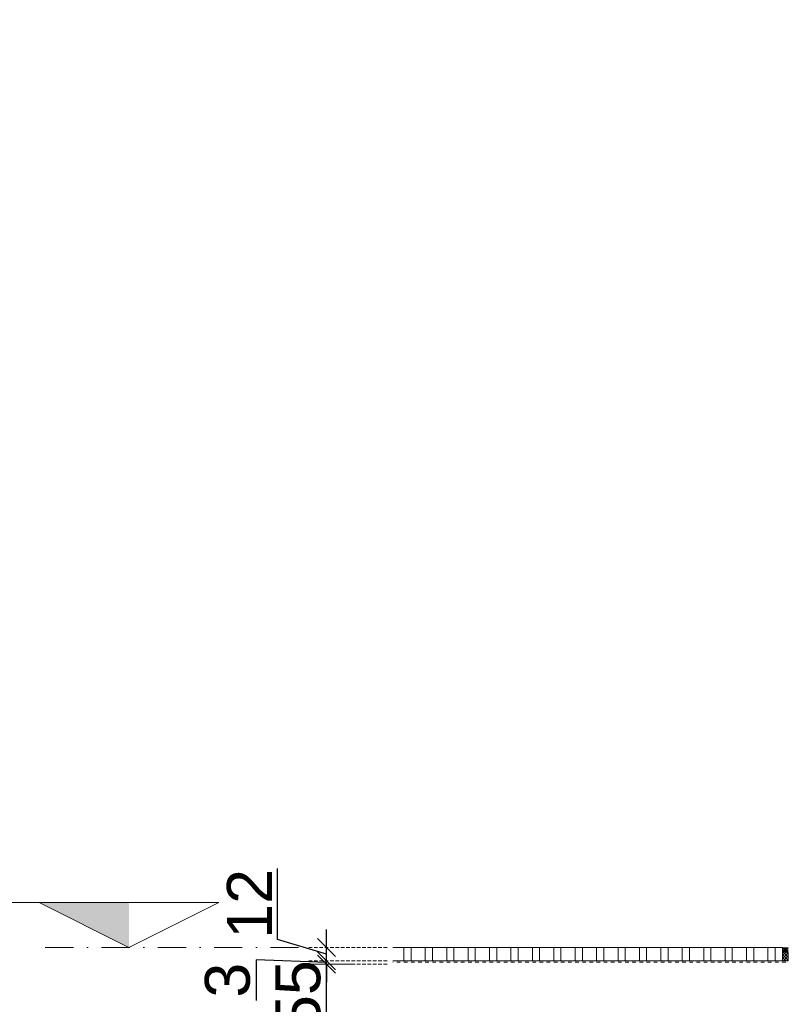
# Model space of a CAD drawing. Header units: millimetres. Extents: x 3652085 to 3778338, y -303702 to -273644.
# Tile 82 of 256: x 3672961 to 3673645, y -283024 to -282148. Entities that reach past the tile are written whole.
import ezdxf

# ---------------------------------------------------------------- set-up
doc = ezdxf.new("R2010")
doc.units = ezdxf.units.MM
doc.header["$PDMODE"] = 34
doc.linetypes.add("0739269_Coupes A-B-C-D-E-E'-F-G-H-I-J-K-L-M_C$0$DASHDOT", pattern=[1, 0.5, -0.25, 0, -0.25])
doc.linetypes.add('HIDDEN2', pattern=[4.7625, 3.175, -1.5875])
for name, color, linetype, lineweight in [('DIM-03    (HAUSART)', 111, 'Continuous', 5), ('SYMBOL-DETAIL    (HAUSART)', 2, 'Continuous', 5), ('SYMBOL-ROOF   (HAUSART)', 2, 'Continuous', 5), ('WALL DETAIL (HAUSEART)', 31, 'Continuous', 5)]:
    doc.layers.add(name, color=color, linetype=linetype, lineweight=lineweight)
doc.layers.add('TRANSOM', color=7, linetype='Continuous')
doc.styles.add('1-20 Eng HA', font='arial.ttf', dxfattribs={"height": 40})
doc.dimstyles.new('1-20 Eng HA', dxfattribs={"dimtxt": 40, "dimasz": 16, "dimexe": 16, "dimexo": 5, "dimgap": 5, "dimtad": 1, "dimdec": 0, "dimlfac": -1, "dimzin": 0, "dimdsep": 46, "dimtxsty": '1-20 Eng HA', "dimblk": 'OBLIQUE', "dimcen": 0.09, "dimdle": 16, "dimclrd": 256, "dimclre": 256, "dimclrt": 256, "dimadec": 0, "dimazin": 0, "dimtfac": 1, "dimtdec": 0, "dimtofl": 0, "dimtmove": 0, "dimatfit": 3, "dimldrblk": 'OBLIQUE', "dimfxl": 1, "dimtolj": 1, "dimtzin": 0, "dimlwe": 0, "dimarcsym": 0})

# ---------------------------------------------------------------- blocks, each defined once
blk = doc.blocks.new('_Oblique')
at = {"color": 0, "linetype": 'ByBlock', "lineweight": -2}
blk.add_line((-0.5, -0.5), (0.5, 0.5), dxfattribs=at)
blk = doc.blocks.new('*D260')
at = {"layer": 'Defpoints', "color": 0, "lineweight": 0, "transparency": 16777216}
for p in [(3673233.93, -282973.13), (3673292.83, -282973.13), (3673292.83, -282985.11)]:
    blk.add_point(p, dxfattribs=at)
at = {"layer": 'DIM-03    (HAUSART)', "lineweight": -2, "transparency": 16777216}
for p, q in [((3673190.34, -282966.04), (3673190.34, -282902.92)), ((3673233.93, -283001.11), (3673233.93, -282957.13)), ((3673233.93, -282979.12), (3673190.34, -282966.04))]:
    blk.add_line(p, q, dxfattribs=at)
at = {"layer": 'DIM-03    (HAUSART)', "linetype": 'HIDDEN2', "lineweight": 0, "transparency": 16777216}
for p, q in [((3673287.83, -282973.13), (3673217.93, -282973.13)), ((3673287.83, -282985.11), (3673217.93, -282985.11))]:
    blk.add_line(p, q, dxfattribs=at)
at = {"layer": 'DIM-03    (HAUSART)', "lineweight": -2, "transparency": 16777216, "xscale": 16, "yscale": 16, "zscale": 16}
for p, rotation in [((3673233.93, -282973.13), 90), ((3673233.93, -282985.11), 270)]:
    blk.add_blockref('_Oblique', p, dxfattribs=dict(at, rotation=rotation))
at = {"layer": 'DIM-03    (HAUSART)', "lineweight": 0, "transparency": 16777216, "insert": (3673165.26, -282934.48), "char_height": 40, "attachment_point": 5, "rotation": 90, "style": '1-20 Eng HA'}
blk.add_mtext('\\A1;12', dxfattribs=at)
blk = doc.blocks.new('*D269')
at = {"layer": 'Defpoints', "color": 0, "lineweight": 0, "transparency": 16777216}
for p in [(3673233.93, -282988.11), (3673261.48, -282988.11), (3673260.45, -283043.12)]:
    blk.add_point(p, dxfattribs=at)
at = {"layer": 'DIM-03    (HAUSART)', "lineweight": -2, "transparency": 16777216}
blk.add_line((3673233.93, -283059.12), (3673233.93, -282972.11), dxfattribs=at)
at = {"layer": 'DIM-03    (HAUSART)', "linetype": 'HIDDEN2', "lineweight": 0, "transparency": 16777216}
for p, q in [((3673256.48, -282988.11), (3673217.93, -282988.11)), ((3673255.45, -283043.12), (3673217.93, -283043.12))]:
    blk.add_line(p, q, dxfattribs=at)
at = {"layer": 'DIM-03    (HAUSART)', "lineweight": -2, "transparency": 16777216, "xscale": 16, "yscale": 16, "zscale": 16}
for p, rotation in [((3673233.93, -282988.11), 90), ((3673233.93, -283043.12), 270)]:
    blk.add_blockref('_Oblique', p, dxfattribs=dict(at, rotation=rotation))
at = {"layer": 'DIM-03    (HAUSART)', "lineweight": 0, "transparency": 16777216, "insert": (3673208.58, -283015.61), "char_height": 40, "attachment_point": 5, "rotation": 90, "style": '1-20 Eng HA'}
blk.add_mtext('\\A1;55', dxfattribs=at)
blk = doc.blocks.new('*D270')
at = {"layer": 'Defpoints', "color": 0, "lineweight": 0, "transparency": 16777216}
for p in [(3673233.93, -282985.12), (3673292.83, -282985.12), (3673292.83, -282988.11)]:
    blk.add_point(p, dxfattribs=at)
at = {"layer": 'DIM-03    (HAUSART)', "lineweight": -2, "transparency": 16777216}
for p, q in [((3673233.93, -282985.12), (3673233.93, -282969.12)), ((3673233.93, -282986.61), (3673171.34, -282984.2)), ((3673171.34, -282984.2), (3673171.34, -283020.4)), ((3673233.93, -282988.11), (3673233.93, -282985.12)), ((3673233.93, -282988.11), (3673233.93, -283004.11))]:
    blk.add_line(p, q, dxfattribs=at)
at = {"layer": 'DIM-03    (HAUSART)', "linetype": 'HIDDEN2', "lineweight": 0, "transparency": 16777216}
for p, q in [((3673287.83, -282985.12), (3673217.93, -282985.12)), ((3673287.83, -282988.11), (3673217.93, -282988.11))]:
    blk.add_line(p, q, dxfattribs=at)
at = {"layer": 'DIM-03    (HAUSART)', "lineweight": -2, "transparency": 16777216, "xscale": 16, "yscale": 16, "zscale": 16}
for p, rotation in [((3673233.93, -282985.12), 270), ((3673233.93, -282988.11), 90)]:
    blk.add_blockref('_Oblique', p, dxfattribs=dict(at, rotation=rotation))
at = {"layer": 'DIM-03    (HAUSART)', "lineweight": 0, "transparency": 16777216, "insert": (3673145.9, -283002.3), "char_height": 40, "attachment_point": 5, "rotation": 90, "style": '1-20 Eng HA'}
blk.add_mtext('\\A1;3', dxfattribs=at)

msp = doc.modelspace()

# ---------------------------------------------------------------- hatches: boundary and pattern name
at = {"layer": 'SYMBOL-ROOF   (HAUSART)', "lineweight": 0}
h = msp.add_hatch(color=5, dxfattribs=at)
h.dxf.hatch_style = 1
h.paths.add_polyline_path([(3673058.1, -282933.13), (3672978.1, -282933.13), (3673058.1, -282973.13)])
at = {"layer": 'TRANSOM', "linetype": 'Continuous'}
h = msp.add_hatch(dxfattribs=at)
h.set_pattern_fill('_U', color=3, scale=2, angle=45, style=0, double=1, pattern_type=0)
h.set_pattern_definition([(45, (3653806.967, -281200.7391), (-1.41421356, 1.41421356), []), (135, (3653806.967, -281200.7391), (-1.41421356, -1.41421356), [])])
h.paths.add_polyline_path([(3673644.62, -282978.1, 0.559141), (3673639.51, -282978.14), (3673639.51, -282985.1), (3673644.62, -282985.1)])
at = {"layer": 'WALL DETAIL (HAUSEART)'}
h = msp.add_hatch(dxfattribs=at)
h.set_pattern_fill('ANSI32', color=0, scale=2, angle=45)
h.set_pattern_definition([(90, (-10179171.557, 2196593.61), (-19.05, 0), []), (90, (-10179165.207, 2196599.96), (-19.05, 0), [])])
h.paths.add_polyline_path([(3673639.51, -282985.11), (3673639.51, -282973.13), (3673292.8, -282973.13), (3673292.8, -282985.11)])
h = msp.add_hatch(dxfattribs=at)
h.set_pattern_fill('DASH', color=0)
h.set_pattern_definition([(0, (-10179171.5572, 2196593.6106), (3.175, 3.175), [3.175, -3.175])])
h.paths.add_polyline_path([(3673644.62, -282988.11), (3673644.62, -282985.11), (3673292.8, -282985.11), (3673292.8, -282988.11)])

# ---------------------------------------------------------------- linework, layer by layer
at = {"color": 2, "lineweight": 0, "elevation": 316764.14}
msp.add_lwpolyline([(3673644.62, -282978.1, 0.559141), (3673639.51, -282978.14), (3673639.51, -282985.1), (3673644.62, -282985.1), (3673644.62, -282978.1)], format="xyb", close=True, dxfattribs=at)
at = {"layer": 'DIM-03    (HAUSART)', "color": 5, "linetype": "0739269_Coupes A-B-C-D-E-E'-F-G-H-I-J-K-L-M_C$0$DASHDOT", "ltscale": 50, "elevation": 302370.49}
msp.add_lwpolyline([(3673209.04, -282973.13), (3672978.1, -282973.13)], dxfattribs=at)
at = {"layer": 'SYMBOL-DETAIL    (HAUSART)', "color": 171, "ltscale": 0.5, "elevation": 302370.49}
msp.add_lwpolyline([(3673292.88, -284091.01, 12, 12, 0), (3673292.87, -283971.33, 0, 0, 0), (3673292.87, -281602.29, 0, 0, 0), (3673381.24, -281575.47, 0, 0, 0), (3673204.51, -281551.9, 0, 0, 0), (3673292.87, -281528.55, 0, 0, 0), (3673292.87, -279156, 12, 12, 0), (3673292.87, -279036.32, 0, 0, 0)], format="xyseb", dxfattribs=at)
at = {"layer": 'SYMBOL-ROOF   (HAUSART)', "color": 5, "lineweight": 0, "elevation": 302370.49}
for points in [[(3673138.1, -282933.13), (3672719.37, -282933.13)], [(3673058.1, -282973.13), (3672978.1, -282933.13), (3673138.1, -282933.13), (3673058.1, -282973.13)]]:
    msp.add_lwpolyline(points, dxfattribs=at)
at = {"layer": 'TRANSOM', "color": 3, "linetype": 'Continuous'}
for centre in [(3673642.07, -282966.56, 316764.14), (3673642.07, -282967.58, 316764.14), (3673642.07, -282968.61, 316764.14), (3673642.07, -282969.63, 316764.14)]:
    msp.add_arc(centre, 7.05, 248.7836, 291.20002, dxfattribs=at)
at = {"layer": 'TRANSOM', "color": 2, "linetype": 'Continuous'}
msp.add_arc((3673642.07, -282979.71, 316764.14), 3.02, 32.21885, 147.79754, dxfattribs=at)
at = {"layer": 'WALL DETAIL (HAUSEART)', "color": 0, "elevation": 316764.14}
msp.add_lwpolyline([(3673292.8, -282973.13), (3673639.51, -282973.13), (3673639.51, -282985.11), (3673292.8, -282985.11)], dxfattribs=at)

# ---------------------------------------------------------------- dimensions: what is measured, and where the dimension line sits
at = {"layer": 'DIM-03    (HAUSART)', "lineweight": 0}
dim = msp.add_linear_dim(base=(3673233.93, -282973.13, 302370.49), p1=(3673292.83, -282985.11, 302370.49), p2=(3673292.83, -282973.13, 302370.49), angle=90, dimstyle='1-20 Eng HA', override={"dimclrd": 256, "dimclre": 256, "dimclrt": 256, "dimtmove": 1}, dxfattribs=at)
dim.commit()
dim.dimension.update_dxf_attribs({"geometry": '*D260', "text_midpoint": (3673165.26, -282961.04, 302370.49)})
for base, p1, p2, picture, middle in [((3673233.93, -282985.12, 302370.49), (3673292.83, -282988.11, 302370.49), (3673292.83, -282985.12, 302370.49), '*D270', (3673171.34, -282989.2, 302370.49)), ((3673233.93, -282988.11, 302370.49), (3673260.45, -283043.12, 302370.49), (3673261.48, -282988.11, 302370.49), '*D269', (3673233.93, -283015.61, 302370.49))]:
    dim = msp.add_linear_dim(base=base, p1=p1, p2=p2, angle=90, dimstyle='1-20 Eng HA', override={"dimclrd": 256, "dimclre": 256, "dimclrt": 256, "dimtmove": 1}, dxfattribs=at)
    dim.commit()
    dim.dimension.update_dxf_attribs({"geometry": picture, "text_midpoint": middle, "dimtype": 160})

doc.saveas('drawing.dxf')
